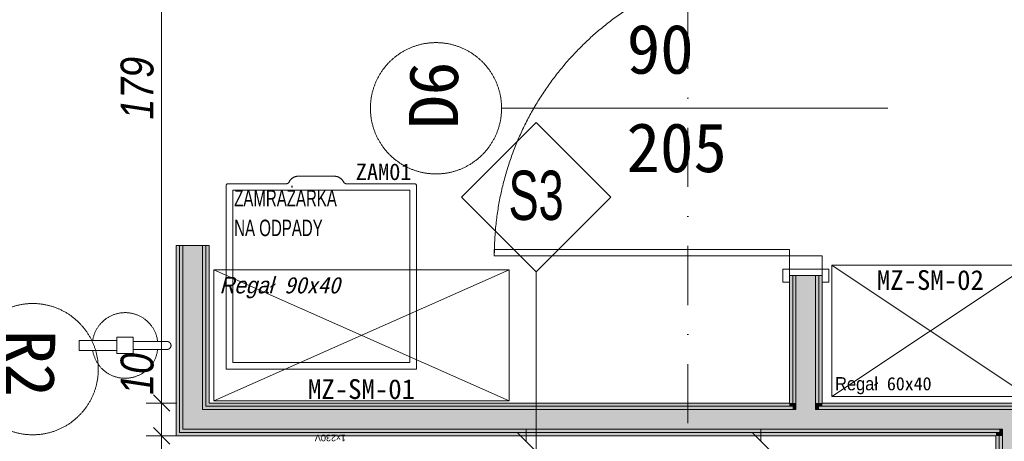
# Model space of a CAD drawing. Header units: millimetres. Extents: x -19278 to 18011, y -32369 to 41467.
# Tile 53 of 64: x -6329 to -3326, y 4646 to 5930. Entities that reach past the tile are written whole.
import ezdxf
from ezdxf.xclip import XClip

# ---------------------------------------------------------------- set-up
doc = ezdxf.new("R2010")
doc.units = ezdxf.units.MM
doc.header["$MEASUREMENT"] = 0
doc.header["$XCLIPFRAME"] = 0
doc.linetypes.add('Kropki i Kreski', pattern=[360, 180, -90, 0, -90])
doc.layers.add('2D - Rysunki i Obrazki', color=7, linetype='Continuous')
doc.layers.add('PT.A.01_1_Ściany wewnętrzne', color=7, linetype='Continuous')
for name, color, linetype, lineweight, true_color in [('PT.A.01_1_0_Nr_pióra__70_Nr_pióra__3', 7, 'Continuous', 18, 0x00bfbf), ('PT.A.01_1_Drzwi ArchiCAD_Nr_pióra__23_Nr_pióra__24', 7, 'Continuous', 18, 0xff6600), ('PT.A.01_1_Drzwi ArchiCAD_Nr_pióra__3_Nr_pióra__24', 7, 'Continuous', 18, 0xff6600), ('PT.A.01_1_Wnętrze - umeblowanie_Nr_pióra__146_Nr_pióra__6', 7, 'Continuous', 18, 0x5eaeff), ('PT.A.01_1_Wymiarowanie_Nr_pióra__133_Nr_pióra__12', 7, 'Continuous', 18, 0xb0b000)]:
    doc.layers.add(name, color=color, linetype=linetype, lineweight=lineweight, true_color=true_color)
for name, color, linetype, lineweight in [('PT.A.01_1_2D - rzuty_Nr_pióra__15_Nr_pióra__214', 214, 'Continuous', 18), ('PT.A.01_1_Drzwi ArchiCAD_Nr_pióra__1_Nr_pióra__7', 7, 'Continuous', 18), ('PT.A.01_1_Drzwi ArchiCAD_Nr_pióra__41_Nr_pióra__7', 7, 'Continuous', 18), ('PT.A.01_1_Osie_Nr_pióra__101_Nr_pióra__252', 252, 'Continuous', 18), ('PT.A.01_1_Strefy_Nr_pióra__20_Nr_pióra__1', 1, 'Continuous', 18), ('PT.A.01_1_Wnętrze - umeblowanie_Nr_pióra__1_Nr_pióra__7', 7, 'Continuous', 18), ('PT.A.01_1_Wnętrze - umeblowanie_Nr_pióra__20_Nr_pióra__1', 1, 'Continuous', 18), ('PT.A.01_1_Wnętrze - umeblowanie_Nr_pióra__60_Nr_pióra__230', 230, 'Continuous', 18), ('PT.A.01_1_Wymiarowanie_Nr_pióra__40_Nr_pióra__7', 7, 'Continuous', 18), ('PT.A.01_1_Znaczniki drzwi ArchiCADa_Nr_pióra__201_Nr_pióra__7', 7, 'Continuous', 18), ('PT.A.01_1_Ściany wewnętrzne_Nr_pióra__1_Nr_pióra__7', 7, 'Continuous', 18), ('PT.A.01_1_Ściany wewnętrzne_Nr_pióra__41_Nr_pióra__7', 7, 'Continuous', 18)]:
    doc.layers.add(name, color=color, linetype=linetype, lineweight=lineweight)
doc.styles.add('GENERATED_STYLE_1', font='txt')
doc.styles.add('GENERATED_STYLE_4', font='txt')
doc.styles.add('GENERATED_STYLE_5', font='txt')
doc.styles.add('GENERATED_STYLE_6', font='txt')
doc.styles.add('GENERATED_STYLE_7', font='txt')
doc.linetypes.add('Zygzak MAŁY', pattern='A,0,[1,PT.A.011.Shx,S=0.873016,R=0,X=0,Y=-2.75e-05],-110,0', length=110)

# ---------------------------------------------------------------- blocks, each defined once
blk = doc.blocks.new('Rysunek_1_1', base_point=(2114.4, 3072.6))
at = {"layer": 'PT.A.01_1_Ściany wewnętrzne', "linetype": 'Continuous', "lineweight": 0, "true_color": 0xffffff}
for points in [[(-5851.4, 5242.5), (-5851.4, 4662.2), (-5841.4, 4672.2), (-5841.4, 5242.5)], [(-5841.4, 5242.5), (-5841.4, 4672.2), (-5831.4, 4682.2), (-5831.4, 5242.5)], [(-5771.4, 4742.2), (-5771.4, 5242.5), (-5831.4, 5242.5), (-5831.4, 4682.2)], [(-5761.4, 4752.2), (-5761.4, 5242.5), (-5771.4, 5242.5), (-5771.4, 4742.2)], [(-5751.4, 4762.2), (-5751.4, 5242.5), (-5761.4, 5242.5), (-5761.4, 4752.2)], [(-3981.3, 4762.2), (-3971.3, 4762.2), (-3971.3, 5150.5), (-3981.3, 5150.5)], [(-3971.3, 4762.2), (-3961.3, 4762.2), (-3961.3, 5150.5), (-3971.3, 5150.5)], [(-3961.3, 4762.2), (-3901.3, 4762.2), (-3901.3, 5150.5), (-3961.3, 5150.5)], [(-3901.3, 5150.5), (-3901.3, 4762.2), (-3891.3, 4762.2), (-3891.3, 5150.5)], [(-3891.3, 5150.5), (-3891.3, 4762.2), (-3881.3, 4762.2), (-3881.3, 5150.5)], [(-3971.3, 4752.2), (-5761.4, 4752.2), (-5771.4, 4742.2), (-3971.3, 4742.2)], [(-3981.3, 4762.2), (-5751.4, 4762.2), (-5761.4, 4752.2), (-3981.3, 4752.2)], [(-3981.3, 4752.2), (-3971.3, 4752.2), (-3971.3, 4762.2), (-3981.3, 4762.2)], [(-3971.3, 4752.2), (-3961.3, 4752.2), (-3961.3, 4762.2), (-3971.3, 4762.2)], [(-3971.3, 4742.2), (-3961.3, 4742.2), (-3961.3, 4752.2), (-3971.3, 4752.2)], [(-3961.3, 4752.2), (-3901.3, 4752.2), (-3901.3, 4762.2), (-3961.3, 4762.2)], [(-3961.3, 4742.2), (-3901.3, 4742.2), (-3901.3, 4752.2), (-3961.3, 4752.2)], [(-3901.3, 4752.2), (-3891.3, 4752.2), (-3891.3, 4762.2), (-3901.3, 4762.2)], [(-3901.3, 4742.2), (-3891.3, 4742.2), (-3891.3, 4752.2), (-3901.3, 4752.2)], [(-3891.3, 4752.2), (-3881.3, 4752.2), (-3881.3, 4762.2), (-3891.3, 4762.2)], [(-3891.3, 4742.2), (-1331.3, 4742.2), (-1331.3, 4752.2), (-3891.3, 4752.2)], [(-3881.3, 4752.2), (-1331.3, 4752.2), (-1331.3, 4762.2), (-3881.3, 4762.2)], [(-3961.3, 4742.2), (-5771.4, 4742.2), (-5831.4, 4682.2), (-3961.3, 4682.2)], [(-3961.3, 4682.2), (-3901.3, 4682.2), (-3901.3, 4742.2), (-3961.3, 4742.2)], [(-3901.3, 4682.2), (-3331.4, 4682.2), (-3331.4, 4742.2), (-3901.3, 4742.2)], [(-3331.4, 4682.2), (-3271.4, 4682.2), (-3271.4, 4742.2), (-3331.4, 4742.2)], [(-3351.4, 4672.2), (-5841.4, 4672.2), (-5851.4, 4662.2), (-3351.4, 4662.2)], [(-3341.4, 4682.2), (-5831.4, 4682.2), (-5841.4, 4672.2), (-3341.4, 4672.2)], [(-3351.4, 4662.2), (-3341.4, 4662.2), (-3341.4, 4672.2), (-3351.4, 4672.2)], [(-3351.4, 4662.2), (-3351.4, 3029.5), (-3341.4, 3029.5), (-3341.4, 4662.2)], [(-3341.4, 4672.2), (-3331.4, 4672.2), (-3331.4, 4682.2), (-3341.4, 4682.2)], [(-3341.4, 4662.2), (-3331.4, 4662.2), (-3331.4, 4672.2), (-3341.4, 4672.2)], [(-3341.4, 4662.2), (-3341.4, 3029.5), (-3331.4, 3029.5), (-3331.4, 4662.2)], [(-3331.4, 4672.2), (-3271.4, 4672.2), (-3271.4, 4682.2), (-3331.4, 4682.2)], [(-3331.4, 4662.2), (-3271.4, 4662.2), (-3271.4, 4672.2), (-3331.4, 4672.2)], [(-3271.4, 3029.5), (-3271.4, 4662.2), (-3331.4, 4662.2), (-3331.4, 3029.5)]]:
    blk.add_hatch(color=7, dxfattribs=at).paths.add_polyline_path(points)
at = {"layer": 'PT.A.01_1_0_Nr_pióra__70_Nr_pióra__3', "linetype": 'Continuous'}
for p, q in [((-4753.8, 5617.1), (-4981.2, 5389.6)), ((-4526.3, 5389.6), (-4753.8, 5617.1)), ((-4981.2, 5389.6), (-4753.8, 5162.2)), ((-4753.8, 5162.2), (-4526.3, 5389.6)), ((-4753.8, 4662.2), (-4753.8, 5162.2)), ((-4753.8, 4612.2), (-4753.8, 4662.2))]:
    blk.add_line(p, q, dxfattribs=at)
at = {"layer": 'PT.A.01_1_2D - rzuty_Nr_pióra__15_Nr_pióra__214', "linetype": 'Continuous'}
for p, q in [((-5982.4, 4962.7), (-6032.4, 4962.7)), ((-6032.4, 4962.7), (-6032.4, 4912.7)), ((-5982.4, 4912.7), (-5982.4, 4962.7)), ((-6032.4, 4952.7), (-6147.4, 4952.7)), ((-6147.4, 4952.7), (-6147.4, 4922.7)), ((-6032.4, 4922.7), (-6032.4, 4952.7)), ((-5879.4, 4949.7), (-5982.4, 4949.7)), ((-5982.4, 4925.7), (-5879.4, 4925.7)), ((-6147.4, 4922.7), (-6032.4, 4922.7)), ((-6032.4, 4912.7), (-5982.4, 4912.7))]:
    blk.add_line(p, q, dxfattribs=at)
for centre, radius, start, end in [((-6007.4, 4937.7), 100, 6.8921, 171.3731), ((-6007.4, 4937.7), 100, 188.6269, 353.1079), ((-5879.4, 4937.7), 12, 270, 90)]:
    blk.add_arc(centre, radius, start, end, dxfattribs=at)
at = {"layer": 'PT.A.01_1_Drzwi ArchiCAD_Nr_pióra__1_Nr_pióra__7', "linetype": 'Continuous'}
for p, q in [((-3971.3, 5150.5), (-3981.3, 5150.5)), ((-3981.3, 5150.5), (-3981.3, 5130.5)), ((-3961.3, 5150.5), (-3971.3, 5150.5)), ((-3891.3, 5150.5), (-3901.3, 5150.5)), ((-3881.3, 5150.5), (-3891.3, 5150.5)), ((-3881.3, 5150.5), (-3881.3, 5130.5))]:
    blk.add_line(p, q, dxfattribs=at)
at = {"layer": 'PT.A.01_1_Drzwi ArchiCAD_Nr_pióra__23_Nr_pióra__24', "linetype": 'Continuous'}
for p, q in [((-3981.3, 5170.5), (-3981.3, 5210.5)), ((-3981.3, 5210.5), (-3881.3, 5210.5)), ((-3881.3, 5210.5), (-3881.3, 5170.5)), ((-3981.3, 5170.5), (-3981.3, 5150.5)), ((-3881.3, 5170.5), (-3981.3, 5170.5)), ((-3881.3, 5170.5), (-3881.3, 5150.5)), ((-3981.3, 5150.5), (-3881.3, 5150.5))]:
    blk.add_line(p, q, dxfattribs=at)
at = {"layer": 'PT.A.01_1_Drzwi ArchiCAD_Nr_pióra__3_Nr_pióra__24', "linetype": 'Continuous'}
for p, q in [((-3981.3, 5230.5), (-4881.3, 5230.5)), ((-4881.3, 5230.5), (-4881.3, 5210.5)), ((-3981.3, 5210.5), (-3981.3, 5230.5)), ((-4881.3, 5210.5), (-3981.3, 5210.5)), ((-4001.3, 5130.5), (-4001.3, 5170.5)), ((-4001.3, 5170.5), (-3981.3, 5170.5)), ((-3981.3, 5170.5), (-3981.3, 5130.5)), ((-3881.3, 5130.5), (-3881.3, 5170.5)), ((-3881.3, 5170.5), (-3861.3, 5170.5)), ((-3861.3, 5170.5), (-3861.3, 5130.5)), ((-3981.3, 5130.5), (-4001.3, 5130.5)), ((-3861.3, 5130.5), (-3881.3, 5130.5))]:
    blk.add_line(p, q, dxfattribs=at)
blk.add_arc((-3981.3, 5210.5), 900, 90, 180, dxfattribs=at)
at = {"layer": 'PT.A.01_1_Drzwi ArchiCAD_Nr_pióra__41_Nr_pióra__7', "linetype": 'Continuous'}
blk.add_line((-3901.3, 5150.5), (-3961.3, 5150.5), dxfattribs=at)
at = {"layer": 'PT.A.01_1_Osie_Nr_pióra__101_Nr_pióra__252', "linetype": 'Kropki i Kreski'}
blk.add_line((-4291.4, 379.6), (-4291.4, 13044.6), dxfattribs=at)
at = {"layer": 'PT.A.01_1_Wnętrze - umeblowanie_Nr_pióra__146_Nr_pióra__6', "linetype": 'Continuous'}
for p, q in [((-3251.4, 5182.2), (-3851.4, 5182.2)), ((-3851.4, 5182.2), (-3851.4, 4782.2)), ((-3851.4, 5182.2), (-3251.4, 4782.2)), ((-3251.4, 5182.2), (-3851.4, 4782.2)), ((-3851.4, 4782.2), (-3251.4, 4782.2))]:
    blk.add_line(p, q, dxfattribs=at)
at = {"layer": 'PT.A.01_1_Wnętrze - umeblowanie_Nr_pióra__1_Nr_pióra__7', "linetype": 'Zygzak MAŁY'}
blk.add_line((-3901.3, 4742.2), (-1251.3, 4742.2), dxfattribs=at)
at = {"layer": 'PT.A.01_1_Wnętrze - umeblowanie_Nr_pióra__20_Nr_pióra__1', "linetype": 'Continuous'}
for p, q in [((-4836.4, 5168.2), (-5736.4, 5168.2)), ((-5736.4, 5168.2), (-5736.4, 4768.5)), ((-5736.4, 5168.2), (-4836.4, 4768.5)), ((-4836.4, 5168.2), (-5736.4, 4768.5)), ((-4836.4, 4768.5), (-4836.4, 5168.2)), ((-5736.4, 4768.5), (-4836.4, 4768.5))]:
    blk.add_line(p, q, dxfattribs=at)
at = {"layer": 'PT.A.01_1_Wnętrze - umeblowanie_Nr_pióra__60_Nr_pióra__230', "linetype": 'Continuous', "flags": 128}
blk.add_lwpolyline([(-5119, 4865.4), (-5699, 4865.4), (-5699, 5425.4, -0.414214), (-5694, 5430.4), (-5516.1, 5430.4, 0.289122), (-5507, 5436, -0.300084), (-5478.1, 5453.5), (-5370, 5453.5, -0.278224), (-5341.1, 5436, 0.267387), (-5332, 5430.4), (-5124, 5430.4, -0.414214), (-5119, 5425.4)], format="xyb", close=True, dxfattribs=at)
blk.add_lwpolyline([(-5139, 4885.4), (-5679, 4885.4), (-5679, 5410.4), (-5139, 5410.4)], close=True, dxfattribs=at)
at = {"layer": 'PT.A.01_1_Wymiarowanie_Nr_pióra__133_Nr_pióra__12', "linetype": 'Continuous'}
for p, q in [((-4759.4, 4620.5), (-4809.4, 4670.5)), ((-4784.4, 4683), (-4784.4, 4645.5)), ((-4043.3, 4620.5), (-4093.3, 4670.5)), ((-4068.3, 4683), (-4068.3, 4645.5))]:
    blk.add_line(p, q, dxfattribs=at)
at = {"layer": 'PT.A.01_1_Wymiarowanie_Nr_pióra__40_Nr_pióra__7', "linetype": 'Continuous'}
for p, q in [((-5896.3, 6553.7), (-5896.3, 4762.2)), ((-5896.3, 6553.7), (-5896.3, 4762.2)), ((-5871.3, 4737.2), (-5921.3, 4787.2)), ((-5871.3, 4737.2), (-5921.3, 4787.2)), ((-5943.2, 4762.2), (-5849.5, 4762.2)), ((-5896.3, 4762.2), (-5896.3, 4662.2)), ((-5896.3, 4762.2), (-5896.3, 4662.2)), ((-5871.3, 4637.2), (-5921.3, 4687.2)), ((-5871.3, 4637.2), (-5921.3, 4687.2)), ((-5943.2, 4662.2), (-5849.5, 4662.2)), ((-5896.3, 4662.2), (-5896.3, 3029.5)), ((-5896.3, 4662.2), (-5896.3, 3029.5))]:
    blk.add_line(p, q, dxfattribs=at)
at = {"layer": 'PT.A.01_1_Znaczniki drzwi ArchiCADa_Nr_pióra__201_Nr_pióra__7', "linetype": 'Continuous'}
blk.add_line((-4859.2, 5660.5), (-3681.3, 5660.5), dxfattribs=at)
for centre, start, end in [((-5059.2, 5660.5), 90, 270), ((-5059.2, 5660.5), 270, 90), ((-6289.2, 4865.5), 90.0001, 270.0001), ((-6289.2, 4865.5), 270.0001, 90.0001)]:
    blk.add_arc(centre, 200, start, end, dxfattribs=at)
at = {"layer": 'PT.A.01_1_Ściany wewnętrzne_Nr_pióra__1_Nr_pióra__7', "linetype": 'Continuous'}
for p, q in [((-5841.4, 5242.5), (-5841.4, 4672.2)), ((-5761.4, 4752.2), (-5761.4, 5242.5)), ((-3981.3, 5150.5), (-3981.3, 5130.5)), ((-3971.3, 5150.5), (-3981.3, 5150.5)), ((-3971.3, 5150.5), (-3971.3, 4762.2)), ((-3961.3, 5150.5), (-3971.3, 5150.5)), ((-3891.3, 5150.5), (-3901.3, 5150.5)), ((-3891.3, 4762.2), (-3891.3, 5150.5)), ((-3881.3, 5150.5), (-3891.3, 5150.5)), ((-3881.3, 5150.5), (-3881.3, 5130.5)), ((-3971.3, 4752.2), (-5761.4, 4752.2)), ((-3971.3, 4762.2), (-3971.3, 4752.2)), ((-3891.3, 4752.2), (-3891.3, 4762.2)), ((-1331.3, 4752.2), (-3891.3, 4752.2)), ((-5841.4, 4672.2), (-3341.4, 4672.2)), ((-3341.4, 4672.2), (-3341.4, 4662.2)), ((-3341.4, 4662.2), (-3341.4, 3029.5))]:
    blk.add_line(p, q, dxfattribs=at)
at = {"layer": 'PT.A.01_1_Ściany wewnętrzne_Nr_pióra__1_Nr_pióra__7', "linetype": 'Continuous', "flags": 128}
for points in [[(-5851.4, 5242.5), (-5851.4, 4662.2)], [(-5841.4, 5242.5), (-5851.4, 5242.5)], [(-5831.4, 5242.5), (-5841.4, 5242.5)], [(-5761.4, 5242.5), (-5771.4, 5242.5)], [(-5751.4, 5242.5), (-5761.4, 5242.5)], [(-5751.4, 4762.2), (-5751.4, 5242.5)], [(-3981.3, 5150.5), (-3981.3, 4762.2)], [(-3881.3, 4762.2), (-3881.3, 5150.5)], [(-3981.3, 4762.2), (-5751.4, 4762.2)], [(-1331.3, 4762.2), (-3881.3, 4762.2)], [(-5851.4, 4662.2), (-3351.4, 4662.2)], [(-3351.4, 4662.2), (-3351.4, 3029.5)]]:
    blk.add_lwpolyline(points, dxfattribs=at)
at = {"layer": 'PT.A.01_1_Ściany wewnętrzne_Nr_pióra__41_Nr_pióra__7', "linetype": 'Continuous'}
for p, q in [((-5831.4, 5242.5), (-5831.4, 4682.2)), ((-5771.4, 4742.2), (-5771.4, 5242.5)), ((-3961.3, 5150.5), (-3961.3, 4762.2)), ((-3901.3, 5150.5), (-3961.3, 5150.5)), ((-3901.3, 4762.2), (-3901.3, 5150.5)), ((-3961.3, 4762.2), (-3961.3, 4752.2)), ((-3961.3, 4752.2), (-3961.3, 4742.2)), ((-3901.3, 4752.2), (-3901.3, 4762.2)), ((-3901.3, 4742.2), (-3901.3, 4752.2)), ((-3961.3, 4742.2), (-5771.4, 4742.2)), ((-3331.4, 4742.2), (-3901.3, 4742.2)), ((-3271.4, 4742.2), (-3331.4, 4742.2)), ((-5831.4, 4682.2), (-3961.3, 4682.2)), ((-3961.3, 4682.2), (-3901.3, 4682.2)), ((-3901.3, 4682.2), (-3331.4, 4682.2)), ((-3331.4, 4682.2), (-3331.4, 4672.2)), ((-3331.4, 4672.2), (-3331.4, 4662.2)), ((-3331.4, 4662.2), (-3331.4, 3029.5))]:
    blk.add_line(p, q, dxfattribs=at)
at = {"layer": 'PT.A.01_1_Ściany wewnętrzne_Nr_pióra__41_Nr_pióra__7', "linetype": 'Continuous', "flags": 128}
blk.add_lwpolyline([(-5771.4, 5242.5), (-5831.4, 5242.5)], dxfattribs=at)
at = {"layer": 'PT.A.01_1_0_Nr_pióra__70_Nr_pióra__3', "linetype": 'Continuous', "insert": (-4753.8, 5470.2), "char_height": 150, "attachment_point": 2, "style": 'GENERATED_STYLE_5'}
blk.add_mtext('\\A1;{\\W0.800000x;\\pt0,70000;\\fArial Narrow|b0|i0|c238|p34;S3 }', dxfattribs=at)
at = {"layer": 'PT.A.01_1_Strefy_Nr_pióra__20_Nr_pióra__1', "linetype": 'Continuous', "insert": (-5334.2, 4666.2), "char_height": 20, "attachment_point": 7, "rotation": 180, "style": 'GENERATED_STYLE_4'}
blk.add_mtext('\\A1;{\\fArial|b0|i0|c238|p38;1x230V}', dxfattribs=at)
blk.add_mtext('\\A1;{\\fArial|b0|i0|c238|p38;1x230V}', dxfattribs=at)
at = {"layer": 'PT.A.01_1_Wnętrze - umeblowanie_Nr_pióra__146_Nr_pióra__6', "linetype": 'Continuous', "style": 'GENERATED_STYLE_1'}
for s, insert, char_height, attachment_point in [('\\A1;{\\fMS Gothic|b0|i0|c238|p49;MZ-SM-02}', (-3551.4, 5167.1), 60, 2), ('\\A1;{\\fMS Gothic|b0|i0|c238|p49;Regał 60x40}', (-3841.8, 4841.1), 40, 1)]:
    blk.add_mtext(s, dxfattribs=dict(at, insert=insert, char_height=char_height, attachment_point=attachment_point))
at = {"layer": 'PT.A.01_1_Wnętrze - umeblowanie_Nr_pióra__20_Nr_pióra__1', "linetype": 'Continuous'}
for s, insert, char_height, attachment_point, style in [('\\A1;{\\fMS Gothic|b0|i1|c238|p49;Regał 90x40}', (-5719.6, 5146.4), 50, 1, 'GENERATED_STYLE_7'), ('\\A1;{\\fMS Gothic|b0|i0|c238|p49;MZ-SM-01}', (-5286.4, 4834.7), 60, 2, 'GENERATED_STYLE_1')]:
    blk.add_mtext(s, dxfattribs=dict(at, insert=insert, char_height=char_height, attachment_point=attachment_point, style=style))
at = {"layer": 'PT.A.01_1_Wnętrze - umeblowanie_Nr_pióra__60_Nr_pióra__230', "linetype": 'Continuous', "insert": (-5303.9, 5492), "char_height": 50, "attachment_point": 1, "style": 'GENERATED_STYLE_1'}
blk.add_mtext('\\A1;{\\fMS Gothic|b0|i0|c238|p49;ZAM01}', dxfattribs=at)
at = {"layer": 'PT.A.01_1_Wnętrze - umeblowanie_Nr_pióra__60_Nr_pióra__230', "linetype": 'Continuous', "insert": (-5674.7, 5411.4), "char_height": 50, "width": 537.706, "attachment_point": 1, "line_spacing_factor": 1.085493, "style": 'GENERATED_STYLE_5'}
blk.add_mtext('\\A1;{\\W0.800000x;\\fArial Narrow|b0|i0|c238|p34;ZAMRAŻARKA \\P\\fArial Narrow|b0|i0|c238|p34;NA ODPADY}', dxfattribs=at)
at = {"layer": 'PT.A.01_1_Wymiarowanie_Nr_pióra__40_Nr_pióra__7', "linetype": 'Continuous', "char_height": 100, "attachment_point": 7, "rotation": 90, "style": 'GENERATED_STYLE_6'}
for s, insert in [('\\A1;{\\fArial Narrow|b0|i1|c238|p34;179}', (-5919.7, 5626)), ('\\A1;{\\fArial Narrow|b0|i1|c238|p34;10}', (-5919.7, 4787.2))]:
    blk.add_mtext(s, dxfattribs=dict(at, insert=insert))
at = {"layer": 'PT.A.01_1_Znaczniki drzwi ArchiCADa_Nr_pióra__201_Nr_pióra__7', "linetype": 'Continuous', "char_height": 150, "attachment_point": 7, "style": 'GENERATED_STYLE_1'}
for s, insert in [('\\A1;{\\fMS Gothic|b0|i0|c238|p49;90}', (-4477.3, 5763.4)), ('\\A1;{\\fMS Gothic|b0|i0|c238|p49;205}', (-4478.1, 5463.4))]:
    blk.add_mtext(s, dxfattribs=dict(at, insert=insert))
for s, insert, rotation in [('\\A1;{\\fMS Gothic|b0|i0|c238|p49;D6}', (-4989.4, 5598.2), 90), ('\\A1;{\\fMS Gothic|b0|i0|c238|p49;R2}', (-6370.8, 4984.9), 270.0001)]:
    blk.add_mtext(s, dxfattribs=dict(at, insert=insert, rotation=rotation))

msp = doc.modelspace()

# ---------------------------------------------------------------- block references
at = {"layer": '2D - Rysunki i Obrazki', "color": 151, "linetype": 'Continuous', "lineweight": 13, "true_color": 0x80c2ff}
ref = msp.add_blockref('Rysunek_1_1', (2114.4, 3072.6), dxfattribs=at)
XClip(ref).set_block_clipping_path([(-11177.5234049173, -36557.2258517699), (29952.3944637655, -28108.1790241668), (15406.2423630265, 42702.4169420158), (-25723.6755056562, 34253.3701144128)])

doc.saveas('drawing.dxf')
